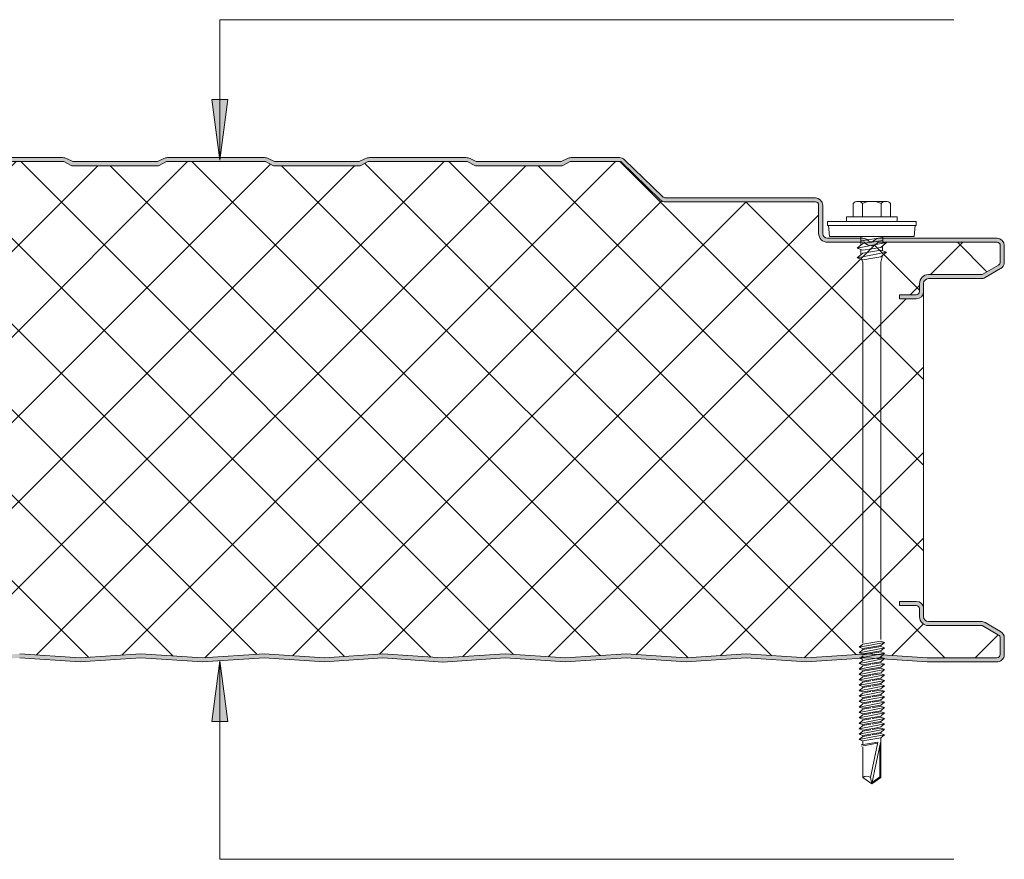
# Model space of a CAD drawing. Header units: millimetres. Extents: x 5866 to 14079, y -1721 to 5266.
# Tile 9 of 13: x 6762 to 7006, y 4471 to 4679. Entities that reach past the tile are written whole.
import ezdxf

# ---------------------------------------------------------------- set-up
doc = ezdxf.new("R2010")
doc.units = ezdxf.units.MM
doc.layers.add('A-DETL-GENF', color=92, linetype='Continuous', lineweight=13)
doc.layers.add('G-ANNO-TEXT', color=231, linetype='Continuous', lineweight=9)

# ---------------------------------------------------------------- blocks, each defined once
blk = doc.blocks.new('HFX 1000 - FINELINE - SATINLINE - HFX 1000 125mm - FINELINE - SATINLINE-4498401-JOINT 12')
at = {"layer": 'A-DETL-GENF'}
h = blk.add_hatch(color=256, dxfattribs=at)
h.paths.add_polyline_path([(619.08, -0.04), (634.65, 0.99), (649.66, 0), (664.01, 0.96), (678.97, -0.03), (694.37, 0.99), (709.28, -0.01), (724.37, 0.99), (739.15, 0), (754.09, 0.99), (769, -0.01), (784.37, 0.97), (799.37, -0.02), (814.93, 0.97), (829.67, 0), (844.01, 0.96), (858.87, -0.04), (874.37, 0.99), (889.28, -0.01), (904.37, 0.99), (919.19, 0), (934.09, 0.99), (949, -0.01), (964.09, 0.99), (979.2, 0), (996.6, 0.05), (997, 0.19), (997.27, 0.34), (997.57, 0.63), (997.87, 1.14), (997.95, 1.38), (998, 1.8), (998, 5.96), (997.94, 6.42), (997.76, 6.86), (997.48, 7.23), (997, 7.57), (993.22, 9.75), (992.72, 9.94), (992.32, 9.99), (978.89, 10.04), (978.6, 10.16), (978.35, 10.35), (978.16, 10.59), (978.03, 10.95), (978, 11.19), (978, 13.19), (977.94, 13.66), (977.76, 14.09), (977.48, 14.47), (977, 14.79), (976.67, 14.93), (975.92, 14.99), (972, 14.99), (972, 13.99), (976.41, 13.97), (976.65, 13.85), (976.77, 13.76), (976.9, 13.59), (976.98, 13.4), (977, 13.19), (977.03, 10.95), (977.08, 10.63), (977.3, 10.09), (977.65, 9.64), (978.1, 9.29), (978.63, 9.07), (979.2, 8.99), (992.54, 8.99), (996.77, 6.52), (996.9, 6.36), (996.98, 6.16), (997, 5.96), (996.98, 1.61), (996.8, 1.27), (996.49, 1.05), (996.12, 1), (978.63, 1.02), (964, 2), (948.86, 1), (934, 2), (919.14, 1), (904.28, 2), (889.28, 0.99), (874.28, 2), (858.87, 0.96), (844.01, 1.96), (829.57, 0.99), (814.57, 2), (799, 0.99), (784, 2), (768.86, 1), (754, 2), (739.14, 1), (724.28, 2), (709.28, 0.99), (694.28, 2), (678.87, 0.96), (664.01, 1.96), (649.57, 0.99), (634.57, 2), (619.08, 0.96), (604.14, 1.96), (589.7, 0.99), (574.7, 2), (559.14, 0.99), (544.14, 2), (529, 1), (514.14, 2), (499.28, 1), (484.42, 2), (469.42, 0.99), (454.42, 2), (438.94, 0.97), (424.14, 1.96), (409.35, 0.97), (394, 2), (379.14, 1), (364.28, 2), (349.28, 0.99), (334.28, 2), (318.87, 0.96), (304.01, 1.96), (289.57, 0.99), (274.57, 2), (259.08, 0.96), (244.14, 1.96), (229.7, 0.99), (214.7, 2), (199.14, 0.99), (184.14, 2), (169, 1), (154.14, 2), (139.28, 1), (124.42, 2), (109.42, 0.99), (94.42, 2), (78.94, 0.97), (64.14, 1.96), (48.97, 1), (34, 2), (19.11, 1), (1.59, 1.02), (1.4, 1.1), (1.23, 1.23), (1.11, 1.4), (1.03, 1.59), (1, 2), (1, 9.3), (0.93, 9.86), (0.71, 10.4), (0.22, 10.95), (-0.1, 11.2), (-0.63, 11.42), (-1.2, 11.5), (-20.41, 11.52), (-20.6, 11.6), (-20.77, 11.73), (-20.89, 11.9), (-20.97, 12.09), (-21, 12.3), (-20.97, 13.4), (-20.89, 13.6), (-20.77, 13.76), (-20.6, 13.89), (-20.41, 13.97), (-20.2, 14), (-16, 14), (-16, 15), (-20.2, 15), (-20.67, 14.93), (-21.1, 14.75), (-21.47, 14.47), (-21.76, 14.1), (-21.95, 13.6), (-22, 13.2), (-22, 12.3), (-21.94, 11.83), (-21.76, 11.4), (-21.38, 10.95), (-21.1, 10.74), (-20.67, 10.56), (-20.2, 10.5), (-0.89, 10.45), (-0.6, 10.33), (-0.35, 10.14), (-0.1, 9.75), (-0.04, 9.61), (0, 9.3), (0, 1.8), (0.06, 1.33), (0.36, 0.75), (0.53, 0.52), (1, 0.2), (1.33, 0.06), (1.8, 0), (19.14, 0), (34.38, 0.97), (49.35, -0.03), (64.14, 0.96), (79.1, -0.03), (94.51, 0.99), (109.42, -0.01), (124.51, 0.99), (139.29, 0), (154.23, 0.99), (169.16, -0.01), (184.51, 0.97), (199.51, -0.02), (215.07, 0.97), (229.81, 0), (244.16, 0.96), (259.08, -0.04), (274.65, 0.99), (289.58, -0.01), (304.14, 0.95), (318.88, -0.04), (334.37, 0.99), (349.37, 0), (364.37, 0.99), (379.24, 0.01), (394, 1), (409.35, -0.03), (424.14, 0.96), (439.01, -0.04), (454.51, 0.99), (469.44, -0.01), (484.51, 0.99), (499.37, 0.01), (514.35, 0.98), (529.24, 0), (544.51, 0.97), (559.42, -0.03), (574.79, 0.99), (589.71, -0.01), (604.16, 0.96), (616.93, 0.1)])
h.paths.add_polyline_path([(972, 90), (976.2, 90), (976.67, 90.06), (977.1, 90.24), (977.48, 90.52), (977.76, 90.9), (977.94, 91.33), (978, 91.8), (978.04, 94.11), (978.16, 94.4), (978.35, 94.64), (978.63, 94.85), (978.89, 94.95), (979.2, 95), (992.72, 95.05), (992.79, 95.06), (993.22, 95.24), (997.1, 97.48), (997.48, 97.76), (997.76, 98.13), (997.94, 98.57), (998, 99.03), (997.95, 103.6), (997.9, 103.76), (997.76, 104.1), (997.48, 104.47), (997, 104.8), (996.6, 104.94), (996.04, 105), (966.7, 104.96), (966.36, 104.86), (965.76, 104.47), (965.54, 104.29), (965.38, 104.2), (965.15, 104.14), (964.92, 104.13), (964.69, 104.18), (964.28, 104.41), (964, 104.66), (963.68, 104.84), (963.32, 104.96), (962.95, 105), (953.89, 105.04), (953.6, 105.16), (953.35, 105.35), (953.1, 105.74), (953.04, 105.88), (953, 106.2), (953, 113.2), (952.94, 113.66), (952.65, 114.24), (952.48, 114.47), (952, 114.8), (951.67, 114.93), (951.2, 115), (913.85, 115.03), (913.56, 115.15), (913.07, 115.58), (903.92, 124.48), (903.55, 124.76), (902.99, 124.95), (902.66, 125), (890.66, 125), (890.18, 124.94), (889.72, 124.77), (888.16, 124), (867.16, 124), (865.61, 124.77), (865.15, 124.94), (864.67, 125), (840.4, 124.97), (840.18, 124.94), (839.72, 124.77), (838.16, 124), (817.08, 124.04), (815.61, 124.77), (815.15, 124.94), (814.67, 125), (790.4, 124.97), (790.18, 124.94), (789.72, 124.77), (788.16, 124), (767.16, 124), (765.61, 124.77), (765.15, 124.94), (764.67, 125), (740.4, 124.97), (740.18, 124.94), (739.72, 124.77), (738.16, 124), (717.12, 124.02), (715.61, 124.77), (715.15, 124.94), (714.67, 125), (690.4, 124.97), (690.18, 124.94), (689.72, 124.77), (688.16, 124), (667.08, 124.04), (665.61, 124.77), (665.15, 124.94), (664.67, 125), (640.4, 124.97), (640.18, 124.94), (639.72, 124.77), (638.16, 124), (617.16, 124), (615.61, 124.77), (615.15, 124.94), (614.67, 125), (590.4, 124.97), (590.18, 124.94), (589.7, 124.76), (588.16, 124), (567.16, 124), (565.61, 124.77), (565.15, 124.94), (564.67, 125), (540.4, 124.97), (540.18, 124.94), (539.72, 124.77), (538.16, 124), (517.16, 124), (515.61, 124.77), (515.15, 124.94), (514.67, 125), (490.4, 124.97), (490.18, 124.94), (489.72, 124.77), (488.16, 124), (467.16, 124), (465.61, 124.77), (464.93, 124.97), (464.67, 125), (440.66, 125), (440.18, 124.94), (439.72, 124.77), (438.16, 124), (417.16, 124), (415.61, 124.77), (414.93, 124.97), (414.67, 125), (390.66, 125), (390.18, 124.94), (389.72, 124.77), (388.16, 124), (367.08, 124.04), (365.61, 124.77), (364.93, 124.97), (364.67, 125), (340.66, 125), (340.18, 124.94), (339.72, 124.77), (338.16, 124), (317.16, 124), (315.61, 124.77), (314.93, 124.97), (314.67, 125), (290.66, 125), (290.18, 124.94), (289.57, 124.7), (288.16, 124), (267.16, 124), (265.61, 124.77), (264.93, 124.97), (264.67, 125), (240.66, 125), (240.18, 124.94), (239.72, 124.77), (238.16, 124), (217.16, 124), (215.61, 124.77), (214.93, 124.97), (214.67, 125), (190.66, 125), (190.18, 124.94), (189.72, 124.77), (188.16, 124), (167.16, 124), (165.61, 124.77), (164.93, 124.97), (164.67, 125), (140.66, 125), (140.18, 124.94), (139.72, 124.77), (138.16, 124), (117.12, 124.02), (115.61, 124.77), (114.93, 124.97), (114.67, 125), (90.66, 125), (90.18, 124.94), (89.72, 124.77), (88.16, 124), (67.16, 124), (65.61, 124.77), (64.93, 124.97), (64.67, 125), (40.66, 125), (40.18, 124.94), (39.72, 124.77), (38.16, 124), (17.16, 124), (15.59, 124.78), (14.93, 124.97), (14.67, 125), (-9.6, 124.97), (-9.82, 124.94), (-10.28, 124.77), (-11.84, 124), (-32.84, 124), (-34.39, 124.77), (-35.07, 124.97), (-35.33, 125), (-47.66, 124.95), (-47.79, 124.94), (-48.22, 124.76), (-48.59, 124.48), (-55.75, 117.45), (-55.95, 116.91), (-55.99, 116.74), (-55.95, 116.25), (-55.88, 115.99), (-55.7, 115.66), (-55.44, 115.38), (-55.13, 115.17), (-54.67, 115.03), (-54.4, 115), (-26.2, 114.95), (-0.57, 107.09), (-0.33, 106.89), (-0.15, 106.65), (-0.04, 106.37), (0, 106.06), (-0.04, 95.88), (-0.16, 95.6), (-0.35, 95.35), (-0.63, 95.14), (-0.89, 95.04), (-1.2, 95), (-20.41, 94.97), (-20.67, 94.93), (-21.1, 94.75), (-21.47, 94.47), (-21.76, 94.1), (-21.95, 93.6), (-22, 93.2), (-22, 91.8), (-21.92, 91.27), (-21.76, 90.9), (-21.47, 90.52), (-21.1, 90.24), (-20.67, 90.06), (-20.2, 90), (-16, 90), (-16, 91), (-20.41, 91.02), (-20.67, 91.15), (-20.8, 91.27), (-20.89, 91.4), (-20.97, 91.59), (-21, 91.8), (-20.97, 93.4), (-20.89, 93.6), (-20.77, 93.76), (-20.6, 93.89), (-20.41, 93.97), (-20.2, 94), (-1.2, 94), (-0.63, 94.07), (-0.1, 94.29), (0.36, 94.64), (0.71, 95.1), (0.93, 95.63), (1, 96.2), (1, 106.06), (0.93, 106.62), (0.72, 107.14), (0.39, 107.59), (-0.05, 107.94), (-0.56, 108.17), (-26.2, 116), (-54.54, 116.01), (-54.82, 116.17), (-54.95, 116.37), (-54.99, 116.67), (-54.88, 116.94), (-54.67, 117.17), (-47.66, 124), (-35.07, 124), (-33.07, 123), (-11.6, 123), (-9.6, 124), (14.93, 124), (16.93, 123), (38.4, 123), (40.4, 124), (64.93, 124), (66.93, 123), (88.4, 123), (90.4, 124), (114.93, 124), (116.93, 123), (138.4, 123), (140.4, 124), (164.93, 124), (166.93, 123), (188.4, 123), (190.4, 124), (214.93, 124), (216.93, 123), (238.4, 123), (240.4, 124), (264.93, 124), (266.93, 123), (288.4, 123), (290.4, 124), (314.93, 124), (316.93, 123), (338.4, 123), (340.4, 124), (364.93, 124), (366.93, 123), (388.4, 123), (390.4, 124), (414.93, 124), (416.93, 123), (438.4, 123), (440.4, 124), (464.93, 124), (466.93, 123), (488.4, 123), (490.4, 124), (514.93, 124), (516.93, 123), (538.4, 123), (540.4, 124), (564.93, 124), (566.93, 123), (588.4, 123), (590.4, 124), (614.93, 124), (616.93, 123), (638.4, 123), (640.4, 124), (664.93, 124), (666.93, 123), (688.4, 123), (690.4, 124), (714.93, 124), (716.93, 123), (738.4, 123), (740.4, 124), (764.93, 124), (766.93, 123), (788.4, 123), (790.4, 124), (814.93, 124), (816.93, 123), (838.4, 123), (840.4, 124), (864.93, 124), (866.93, 123), (888.4, 123), (890.4, 124), (902.99, 124), (912.62, 114.62), (913.07, 114.28), (913.59, 114.07), (914.15, 114), (951.41, 113.97), (951.6, 113.89), (951.77, 113.76), (951.9, 113.6), (951.98, 113.4), (952, 113.2), (952, 106.2), (952.08, 105.63), (952.3, 105.1), (952.65, 104.64), (953.1, 104.29), (953.63, 104.07), (954.2, 104), (963.35, 104), (963.67, 103.63), (964.07, 103.36), (964.52, 103.19), (965, 103.13), (965.48, 103.19), (965.93, 103.36), (966.33, 103.63), (966.65, 104), (996.41, 103.97), (996.6, 103.89), (996.77, 103.76), (996.9, 103.6), (996.98, 103.4), (997, 103.2), (996.98, 98.83), (996.9, 98.63), (996.77, 98.47), (996.6, 98.34), (992.54, 96), (979.2, 96), (978.63, 95.92), (978.1, 95.7), (977.65, 95.35), (977.3, 94.9), (977.08, 94.36), (977, 93.8), (976.98, 91.59), (976.8, 91.27), (976.77, 91.23), (976.6, 91.1), (976.41, 91.02), (976.2, 91), (972, 91)])
h = blk.add_hatch(dxfattribs=at)
h.set_pattern_fill('FP_4', color=256, style=0, pattern_type=2)
h.set_pattern_definition([(45, (-6008.332, -4519.78), (-10.606602, 10.606602), []), (135, (-6008.332, -4519.78), (-10.606602, -10.606602), [])])
h.paths.add_polyline_path([(619.08, 0.96), (634.57, 2), (649.57, 0.99), (664.01, 1.96), (678.87, 0.96), (694.28, 2), (709.28, 0.99), (724.28, 2), (739.14, 1), (754, 2), (769, 0.99), (784, 2), (799.28, 0.97), (814.57, 2), (829.57, 0.99), (844.01, 1.96), (858.87, 0.96), (874.28, 2), (889.28, 0.99), (904.28, 2), (919.14, 1), (934, 2), (949, 0.99), (964, 2), (978.9, 1), (996.49, 1.05), (996.8, 1.27), (996.91, 1.43), (997, 1.8), (996.98, 6.16), (996.9, 6.36), (996.77, 6.52), (996.6, 6.65), (992.54, 8.99), (979.2, 8.99), (978.63, 9.07), (978.1, 9.29), (977.65, 9.64), (977.3, 10.09), (977.08, 10.63), (977, 11.19), (976.98, 13.4), (976.9, 13.59), (976.77, 13.76), (976.6, 13.89), (976.41, 13.97), (976.2, 13.99), (972, 13.99), (972, 14.99), (976.2, 14.99), (976.67, 14.93), (977.1, 14.75), (977.48, 14.47), (977.76, 14.09), (977.94, 13.66), (978, 13.19), (978, 91.8), (977.92, 91.27), (977.76, 90.9), (977.48, 90.52), (977.1, 90.24), (976.67, 90.06), (976.2, 90), (972, 90), (972, 91), (976.41, 91.02), (976.6, 91.1), (976.8, 91.27), (976.9, 91.4), (976.98, 91.59), (977, 91.8), (977, 93.8), (977.08, 94.36), (977.3, 94.9), (977.65, 95.35), (978.1, 95.7), (978.63, 95.92), (979.2, 96), (992.54, 96), (996.77, 98.47), (996.9, 98.63), (996.98, 98.83), (997, 99.03), (996.98, 103.4), (996.9, 103.6), (996.77, 103.76), (996.6, 103.89), (996.41, 103.97), (996.2, 104), (966.65, 104), (966.33, 103.63), (965.93, 103.36), (965.48, 103.19), (965, 103.13), (964.52, 103.19), (964.07, 103.36), (963.67, 103.63), (963.35, 104), (954.2, 104), (953.63, 104.07), (953.1, 104.29), (952.63, 104.66), (952.3, 105.1), (952.08, 105.63), (952, 106.2), (951.98, 113.4), (951.9, 113.6), (951.77, 113.76), (951.6, 113.89), (951.41, 113.97), (951.2, 114), (914.15, 114), (913.59, 114.07), (913.07, 114.28), (912.62, 114.62), (902.99, 124), (890.4, 124), (888.4, 123), (866.93, 123), (864.93, 124), (840.4, 124), (838.4, 123), (816.93, 123), (814.93, 124), (790.4, 124), (788.4, 123), (766.93, 123), (764.93, 124), (740.4, 124), (738.4, 123), (716.93, 123), (714.93, 124), (690.4, 124), (688.4, 123), (666.93, 123), (664.93, 124), (640.4, 124), (638.4, 123), (616.93, 123), (614.93, 124), (590.4, 124), (588.4, 123), (566.93, 123), (564.93, 124), (540.4, 124), (538.4, 123), (516.93, 123), (514.93, 124), (490.4, 124), (488.4, 123), (466.93, 123), (464.93, 124), (440.4, 124), (438.4, 123), (416.93, 123), (414.93, 124), (390.4, 124), (388.4, 123), (366.93, 123), (364.93, 124), (340.4, 124), (338.4, 123), (316.93, 123), (314.93, 124), (290.4, 124), (288.4, 123), (266.93, 123), (264.93, 124), (240.4, 124), (238.4, 123), (216.93, 123), (214.93, 124), (190.4, 124), (188.4, 123), (166.93, 123), (164.93, 124), (140.4, 124), (138.4, 123), (116.93, 123), (114.93, 124), (90.4, 124), (88.4, 123), (66.93, 123), (64.93, 124), (40.4, 124), (38.4, 123), (16.93, 123), (14.93, 124), (-9.6, 124), (-11.6, 123), (-33.07, 123), (-35.07, 124), (-47.66, 124), (-54.91, 116.91), (-54.97, 116.79), (-54.95, 116.37), (-54.79, 116.14), (-54.54, 116.01), (-54.4, 116), (-26.2, 116), (-0.56, 108.17), (-0.05, 107.94), (0.39, 107.59), (0.72, 107.14), (0.93, 106.62), (1, 106.06), (1, 96.2), (0.93, 95.63), (0.71, 95.1), (0.36, 94.64), (-0.1, 94.29), (-0.63, 94.07), (-1.2, 94), (-20.41, 93.97), (-20.6, 93.89), (-20.77, 93.76), (-20.89, 93.6), (-20.97, 93.4), (-21, 93.2), (-20.97, 91.59), (-20.8, 91.27), (-20.77, 91.23), (-20.6, 91.1), (-20.41, 91.02), (-20.2, 91), (-16, 91), (-16, 90), (-20.2, 90), (-20.67, 90.06), (-21.1, 90.24), (-21.47, 90.52), (-21.76, 90.9), (-21.94, 91.33), (-22, 91.8), (-22, 13.2), (-21.94, 13.66), (-21.76, 14.1), (-21.47, 14.47), (-21.1, 14.75), (-20.67, 14.93), (-20.2, 15), (-16, 15), (-16, 14), (-20.41, 13.97), (-20.6, 13.89), (-20.77, 13.76), (-20.89, 13.6), (-20.97, 13.4), (-21, 13.2), (-20.97, 12.09), (-20.89, 11.9), (-20.77, 11.73), (-20.6, 11.6), (-20.41, 11.52), (-20.2, 11.5), (-1.2, 11.5), (-0.63, 11.42), (-0.1, 11.2), (0.36, 10.85), (0.71, 10.4), (0.93, 9.86), (1, 9.3), (1.03, 1.59), (1.11, 1.4), (1.23, 1.23), (1.4, 1.1), (1.59, 1.02), (1.8, 1), (19.11, 1), (34, 2), (49.35, 0.97), (64.14, 1.96), (79, 0.96), (94.42, 2), (109.42, 0.99), (124.42, 2), (139.28, 1), (154.14, 2), (169.14, 0.99), (184.14, 2), (199.42, 0.97), (214.7, 2), (229.7, 0.99), (244.14, 1.96), (259.08, 0.96), (274.57, 2), (289.57, 0.99), (304.01, 1.96), (318.87, 0.96), (334.28, 2), (349.28, 0.99), (364.28, 2), (379.14, 1), (394, 2), (409.35, 0.97), (424.14, 1.96), (439, 0.96), (454.42, 2), (469.42, 0.99), (484.42, 2), (499.28, 1), (514.14, 2), (529.14, 0.99), (544.14, 2), (559.42, 0.97), (574.7, 2), (589.7, 0.99), (604.14, 1.96)])
for p, q in [((764.67, 125), (740.66, 125)), ((767.16, 124), (765.61, 124.77)), ((789.72, 124.77), (788.16, 124)), ((814.67, 125), (790.66, 125)), ((817.16, 124), (815.61, 124.77)), ((839.72, 124.77), (838.16, 124)), ((864.67, 125), (840.66, 125)), ((867.16, 124), (865.61, 124.77)), ((889.72, 124.77), (888.16, 124)), ((902.66, 125), (890.66, 125)), ((913.31, 115.34), (903.92, 124.48)), ((764.93, 124), (740.4, 124)), ((766.93, 123), (764.93, 124)), ((788.4, 123), (766.93, 123)), ((788.16, 124), (767.16, 124)), ((790.4, 124), (788.4, 123)), ((814.93, 124), (790.4, 124)), ((816.93, 123), (814.93, 124)), ((838.4, 123), (816.93, 123)), ((838.16, 124), (817.16, 124)), ((840.4, 124), (838.4, 123)), ((864.93, 124), (840.4, 124)), ((866.93, 123), (864.93, 124)), ((888.4, 123), (866.93, 123)), ((888.16, 124), (867.16, 124)), ((890.4, 124), (888.4, 123)), ((902.99, 124), (890.4, 124)), ((912.62, 114.62), (902.99, 124)), ((951.2, 115), (914.15, 115)), ((951.2, 114), (914.15, 114)), ((952, 106.2), (952, 113.2)), ((953, 106.2), (953, 113.2)), ((960.53, 113.62), (960.53, 110.29)), ((961.69, 114.14), (968.65, 114.14)), ((962.85, 113.62), (962.85, 110.29)), ((967.49, 113.62), (967.49, 110.29)), ((969.81, 113.62), (969.81, 110.29)), ((971.42, 110.29), (958.92, 110.29)), ((958.92, 110.29), (958.92, 109.14)), ((971.42, 109.14), (971.42, 110.29)), ((976.17, 109.14), (954.17, 109.14)), ((954.17, 109.14), (954.17, 108.14)), ((954.17, 108.14), (976.17, 108.14)), ((954.42, 108.14), (954.65, 105.45)), ((975.7, 105.45), (975.92, 108.14)), ((976.17, 108.14), (976.17, 109.14)), ((962.95, 105), (954.2, 105)), ((975.7, 105.45), (954.65, 105.45)), ((962.48, 105.45), (962.48, 103.32)), ((967.87, 105.19), (962.48, 104.36)), ((996.2, 105), (967.05, 105)), ((967.87, 105.45), (967.87, 103.75)), ((963.35, 104), (954.2, 104)), ((961.57, 102.52), (968.78, 103.93)), ((962.92, 103.7), (961.57, 102.52)), ((962.92, 102.06), (961.57, 102.52)), ((967.87, 104.46), (962.92, 103.7)), ((967.42, 102.75), (962.92, 102.06)), ((996.2, 104), (966.65, 104)), ((968.78, 103.93), (967.42, 102.75)), ((967.79, 103.06), (967.79, 101.89)), ((997, 99.03), (997, 103.2)), ((998, 99.03), (998, 103.2)), ((961.57, 100.15), (968.78, 101.55)), ((962.92, 101.33), (961.57, 100.15)), ((961.57, 100.15), (962.92, 99.68)), ((962.49, 102.21), (962.49, 100.95)), ((967.42, 102.02), (962.92, 101.33)), ((962.92, 99.68), (967.42, 100.37)), ((968.78, 101.55), (967.42, 102.02)), ((967.42, 100.37), (968.78, 101.55)), ((967.44, 99.1), (967.81, 100.71)), ((962.61, 99.79), (962.94, 99.06)), ((962.94, 99.06), (962.94, 4.69)), ((967.44, 5.52), (967.44, 99.1)), ((992.54, 96), (996.6, 98.34)), ((979.2, 96), (992.54, 96)), ((993.22, 95.24), (997.1, 97.48)), ((977, 91.8), (977, 93.8)), ((978, 91.8), (978, 93.8)), ((979.2, 95), (992.32, 95)), ((972, 90), (972, 91)), ((972, 91), (976.2, 91)), ((978, 13.19), (978, 91.8)), ((976.2, 90), (972, 90)), ((972, 13.99), (972, 14.99)), ((972, 14.99), (976.2, 14.99)), ((976.2, 13.99), (972, 13.99)), ((977, 11.19), (977, 13.19)), ((978, 11.19), (978, 13.19)), ((992.32, 9.99), (979.2, 9.99)), ((992.54, 8.99), (979.2, 8.99)), ((996.6, 6.65), (992.54, 8.99)), ((997.1, 7.51), (993.22, 9.75)), ((962.92, 4.39), (967.42, 5.14)), ((968.32, 4.83), (967.42, 5.14)), ((997, 1.8), (997, 5.96)), ((998, 1.8), (998, 5.96)), ((962.03, 3.61), (968.32, 4.83)), ((962.92, 4.39), (962.03, 3.61)), ((962.03, 3.61), (962.92, 3.3)), ((962.03, 2.26), (968.32, 3.48)), ((962.92, 3.04), (962.03, 2.26)), ((962.92, 3.3), (967.42, 4.05)), ((967.42, 3.79), (962.92, 3.04)), ((967.42, 2.7), (962.92, 1.95)), ((967.42, 2.45), (962.92, 1.7)), ((968.32, 4.83), (967.42, 4.05)), ((968.32, 3.48), (967.42, 3.79)), ((968.32, 3.48), (967.42, 2.7)), ((968.32, 2.14), (967.42, 2.45)), ((754, 2), (769, 0.99)), ((754, 1), (769, -0.01)), ((769, 0.99), (784, 2)), ((769, -0.01), (784, 1)), ((784, 2), (799.28, 0.97)), ((784, 1), (799.28, -0.03)), ((799.28, 0.97), (814.57, 2)), ((799.28, -0.03), (814.57, 1)), ((814.57, 2), (829.57, 0.99)), ((814.57, 1), (829.57, -0.01)), ((829.57, 0.99), (844.01, 1.96)), ((829.57, -0.01), (844.01, 0.96)), ((844.01, 1.96), (858.87, 0.96)), ((844.01, 0.96), (858.87, -0.04)), ((858.87, 0.96), (874.28, 2)), ((858.87, -0.04), (874.28, 1)), ((874.28, 2), (889.28, 0.99)), ((874.28, 1), (889.28, -0.01)), ((889.28, 0.99), (904.28, 2)), ((889.28, -0.01), (904.28, 1)), ((904.28, 2), (919.14, 1)), ((904.28, 1), (919.14, 0)), ((919.14, 1), (934, 2)), ((919.14, 0), (934, 1)), ((934, 2), (949, 0.99)), ((934, 1), (949, -0.01)), ((949, 0.99), (964, 2)), ((949, -0.01), (964, 1)), ((962.03, 2.26), (962.92, 1.95)), ((962.03, 0.91), (963.13, 1.13)), ((962.03, 0.91), (962.92, 0.61)), ((962.92, 0.35), (962.03, -0.43)), ((964.27, 0), (962.03, -0.43)), ((962.42, 0.99), (963.01, 1.45)), ((962.92, 0.35), (963.78, 0.49)), ((962.94, 1.09), (968.32, 2.14)), ((963.78, 0.49), (967.42, 1.1)), ((964, 2), (978.9, 1)), ((964, 1), (978.86, 0)), ((968.32, 0.79), (964.27, 0)), ((964.73, -0.44), (967.42, 0.01)), ((968.32, 0.79), (967.2, 1.18)), ((968.32, 2.14), (967.26, 1.07)), ((968.32, 0.79), (967.42, 0.01)), ((978.86, 0), (996.07, 0)), ((978.9, 1), (996.12, 1)), ((962.03, -0.43), (962.92, -0.74)), ((962.92, -1), (962.03, -1.78)), ((962.03, -1.78), (965.42, -1.12)), ((962.03, -1.78), (962.92, -2.09)), ((962.03, -3.13), (966.56, -2.24)), ((962.92, -2.34), (962.03, -3.13)), ((962.92, -0.74), (964.73, -0.44)), ((964.95, -0.66), (962.92, -1)), ((965.9, -1.59), (962.92, -2.09)), ((966.12, -1.81), (962.92, -2.34)), ((967.42, -0.25), (965.27, -0.61)), ((965.42, -1.12), (968.32, -0.56)), ((967.42, -1.34), (965.9, -1.59)), ((967.42, -1.59), (966.12, -1.81)), ((966.56, -2.24), (968.32, -1.9)), ((968.32, -1.9), (967.39, -2.69)), ((968.32, -0.56), (967.42, -0.25)), ((968.32, -0.56), (967.42, -1.34)), ((968.32, -1.9), (967.42, -1.59)), ((962.03, -3.13), (962.92, -3.43)), ((962.92, -3.69), (962.03, -4.47)), ((962.03, -4.47), (965.42, -3.81)), ((962.03, -4.47), (962.92, -4.78)), ((962.92, -3.43), (967.07, -2.74)), ((964.95, -3.35), (962.92, -3.69)), ((965.9, -4.28), (962.92, -4.78)), ((964.95, -4.71), (962.92, -5.04)), ((967.42, -2.94), (965.27, -3.3)), ((967.42, -4.29), (965.27, -4.65)), ((965.42, -3.81), (968.32, -3.25)), ((965.42, -5.17), (968.32, -4.6)), ((967.42, -4.03), (965.9, -4.28)), ((968.32, -3.25), (967.42, -2.94)), ((968.32, -3.25), (967.42, -4.03)), ((968.32, -4.6), (967.42, -4.29)), ((968.32, -4.6), (967.42, -5.38)), ((962.92, -5.04), (962.03, -5.82)), ((962.03, -5.82), (965.42, -5.17)), ((962.03, -5.82), (962.92, -6.13)), ((962.92, -6.38), (962.03, -7.17)), ((962.03, -7.17), (965.42, -6.51)), ((962.03, -7.17), (962.92, -7.47)), ((965.9, -5.64), (962.92, -6.13)), ((964.95, -6.05), (962.92, -6.38)), ((965.9, -6.98), (962.92, -7.47)), ((967.42, -5.63), (965.27, -5.99)), ((967.42, -6.98), (965.27, -7.34)), ((965.42, -6.51), (968.32, -5.94)), ((965.42, -7.85), (968.32, -7.29)), ((967.42, -5.38), (965.9, -5.64)), ((967.42, -6.72), (965.9, -6.98)), ((968.32, -5.94), (967.42, -5.63)), ((968.32, -5.94), (967.42, -6.72)), ((968.32, -7.29), (967.42, -6.98)), ((968.32, -7.29), (967.42, -8.07)), ((962.92, -7.73), (962.03, -8.51)), ((962.03, -8.51), (965.42, -7.85)), ((962.03, -8.51), (962.92, -8.82)), ((962.92, -9.08), (962.03, -9.86)), ((962.03, -9.86), (965.42, -9.2)), ((964.95, -7.39), (962.92, -7.73)), ((965.9, -8.32), (962.92, -8.82)), ((964.95, -8.74), (962.92, -9.08)), ((965.9, -9.67), (962.92, -10.17)), ((967.42, -8.33), (965.27, -8.69)), ((967.42, -9.67), (965.27, -10.03)), ((965.42, -9.2), (968.32, -8.64)), ((967.42, -8.07), (965.9, -8.32)), ((967.42, -9.42), (965.9, -9.67)), ((968.32, -8.64), (967.42, -8.33)), ((968.32, -8.64), (967.42, -9.42)), ((968.32, -9.98), (967.42, -9.67)), ((962.03, -9.86), (962.92, -10.17)), ((962.92, -10.42), (962.03, -11.21)), ((962.03, -11.21), (965.42, -10.55)), ((962.03, -11.21), (962.92, -11.51)), ((962.92, -11.77), (962.03, -12.55)), ((962.03, -12.55), (965.42, -11.89)), ((964.95, -10.09), (962.92, -10.42)), ((965.9, -11.02), (962.92, -11.51)), ((964.95, -11.43), (962.92, -11.77)), ((967.42, -11.02), (965.27, -11.38)), ((965.42, -10.55), (968.32, -9.98)), ((965.42, -11.89), (968.32, -11.33)), ((967.42, -10.76), (965.9, -11.02)), ((967.42, -12.11), (965.9, -12.36)), ((968.32, -9.98), (967.42, -10.76)), ((968.32, -11.33), (967.42, -11.02)), ((968.32, -11.33), (967.42, -12.11)), ((962.03, -12.55), (962.92, -12.86)), ((962.92, -13.12), (962.03, -13.9)), ((962.03, -13.9), (965.42, -13.24)), ((962.03, -13.9), (962.92, -14.21)), ((962.92, -14.46), (962.03, -15.25)), ((962.03, -15.25), (965.42, -14.59)), ((965.9, -12.36), (962.92, -12.86)), ((964.95, -12.78), (962.92, -13.12)), ((965.9, -13.71), (962.92, -14.21)), ((964.95, -14.13), (962.92, -14.46)), ((967.42, -12.37), (965.27, -12.73)), ((967.42, -13.71), (965.27, -14.07)), ((965.42, -13.24), (968.32, -12.68)), ((965.42, -14.59), (968.32, -14.02)), ((967.42, -13.46), (965.9, -13.71)), ((968.32, -12.68), (967.42, -12.37)), ((968.32, -12.68), (967.42, -13.46)), ((968.32, -14.02), (967.42, -13.71)), ((968.32, -14.02), (967.42, -14.8)), ((962.03, -15.25), (962.92, -15.55)), ((962.92, -15.81), (962.03, -16.59)), ((962.03, -16.59), (965.42, -15.93)), ((962.03, -16.59), (962.92, -16.9)), ((965.9, -15.06), (962.92, -15.55)), ((964.95, -15.47), (962.92, -15.81)), ((965.9, -16.4), (962.92, -16.9)), ((964.95, -16.82), (962.92, -17.16)), ((967.42, -15.06), (965.27, -15.42)), ((967.42, -16.41), (965.27, -16.77)), ((965.42, -15.93), (968.32, -15.37)), ((965.42, -17.28), (968.32, -16.72)), ((967.42, -14.8), (965.9, -15.06)), ((967.42, -16.15), (965.9, -16.4)), ((968.32, -15.37), (967.42, -15.06)), ((968.32, -15.37), (967.42, -16.15)), ((968.32, -16.72), (967.42, -16.41)), ((968.32, -16.72), (967.42, -17.5)), ((962.92, -17.16), (962.03, -17.94)), ((962.03, -17.94), (965.42, -17.28)), ((962.03, -17.94), (962.92, -18.25)), ((962.92, -18.5), (962.03, -19.29)), ((962.03, -19.29), (965.42, -18.63)), ((962.03, -19.29), (962.92, -19.6)), ((965.9, -17.75), (962.92, -18.25)), ((964.95, -18.17), (962.92, -18.5)), ((965.9, -19.1), (962.92, -19.6)), ((967.42, -17.75), (965.27, -18.11)), ((965.42, -18.63), (968.32, -18.06)), ((967.42, -17.5), (965.9, -17.75)), ((967.42, -18.84), (965.9, -19.1)), ((968.32, -18.06), (967.42, -17.75)), ((968.32, -18.06), (967.42, -18.84)), ((967.42, -28.68), (967.42, -18.84)), ((966.66, -19.87), (962.53, -20.59)), ((962.6, -20.91), (966.61, -20.13)), ((962.92, -19.6), (962.92, -20.52)), ((962.92, -21.12), (962.92, -28.68)), ((964.83, -28.68), (966.66, -19.87)), ((967.3, -20), (965.17, -30.25)), ((967.16, -20.69), (967.16, -28.54)), ((962.92, -28.68), (965.17, -30.25)), ((965.17, -30.25), (964.83, -28.68)), ((965.17, -30.25), (967.42, -28.68)), ((967.16, -28.54), (965.25, -29.88))]:
    blk.add_line(p, q, dxfattribs=at)
for centre, radius, start, end in [((764.67, 122.9), 2.1, 63.4349, 90), ((790.66, 122.9), 2.1, 90, 116.5651), ((814.67, 122.9), 2.1, 63.4349, 90), ((840.66, 122.9), 2.1, 90, 116.5651), ((864.67, 122.9), 2.1, 63.4349, 90), ((890.66, 122.9), 2.1, 90, 116.5651), ((902.66, 123.2), 1.8, 45.7585, 90), ((914.15, 116.2), 1.2, 225.7585, 270), ((951.2, 113.2), 1.8, 0, 90), ((914.15, 116.2), 2.2, 225.7585, 270), ((951.2, 113.2), 0.8, 360, 90), ((961.69, 112.6), 1.54, 41.3319, 138.6681), ((965.17, 108.75), 5.39, 64.5175, 115.4825), ((968.65, 112.6), 1.54, 41.3319, 138.6681), ((954.2, 106.2), 2.2, 180, 270), ((954.2, 106.2), 1.2, 180, 270), ((962.95, 103.2), 1.8, 42.5365, 90), ((967.05, 103.2), 1.8, 90, 135.2599), ((996.2, 103.2), 1.8, 0, 90), ((965, 105.13), 2, 214.5, 325.5), ((965, 105.13), 1, 224.7568, 319.1779), ((996.2, 103.2), 0.8, 360, 90), ((996.2, 99.03), 0.8, 300, 0), ((996.2, 99.03), 1.8, 300, 0), ((979.2, 93.8), 2.2, 90, 180), ((992.32, 96.8), 1.8, 270, 300), ((979.2, 93.8), 1.2, 90, 180), ((976.2, 91.8), 1.8, 270, 360), ((976.2, 91.8), 0.8, 270, 360), ((976.2, 13.19), 1.8, 0, 90), ((976.2, 13.19), 0.8, 360, 90), ((979.2, 11.19), 2.2, 180, 270), ((979.2, 11.19), 1.2, 180, 270), ((992.32, 8.19), 1.8, 60, 90), ((996.2, 5.96), 1.8, 0, 60), ((996.2, 5.96), 0.8, 0, 60), ((996.2, 1.8), 1.8, 265.8468, 0), ((996.2, 1.8), 0.8, 263.7686, 360), ((963.88, -29.71), 1.41, 47.2756, 132.7244)]:
    blk.add_arc(centre, radius, start, end, dxfattribs=at)

msp = doc.modelspace()

# ---------------------------------------------------------------- hatches: boundary and pattern name
at = {"layer": 'G-ANNO-TEXT'}
for points in [[(6811.93, 4644.18), (6813.91, 4659.18), (6809.96, 4659.18)], [(6811.93, 4520.02), (6809.96, 4505.02), (6813.91, 4505.02)]]:
    msp.add_hatch(color=7, dxfattribs=at).paths.add_polyline_path(points)

# ---------------------------------------------------------------- linework, layer by layer
at = {"layer": 'G-ANNO-TEXT', "color": 7}
for p, q in [((6811.93, 4678.97), (6993.83, 4678.97)), ((6811.93, 4644.18), (6811.93, 4678.97)), ((6813.91, 4659.18), (6809.96, 4659.18)), ((6809.96, 4659.18), (6811.93, 4644.18)), ((6811.93, 4644.18), (6813.91, 4659.18)), ((6811.93, 4520.02), (6809.96, 4505.02)), ((6813.91, 4505.02), (6811.93, 4520.02)), ((6811.93, 4520.02), (6811.93, 4470.83)), ((6809.96, 4505.02), (6813.91, 4505.02)), ((6811.93, 4470.83), (6993.83, 4470.83))]:
    msp.add_line(p, q, dxfattribs=at)

# ---------------------------------------------------------------- block references
at = {"layer": 'A-DETL-GENF'}
msp.add_blockref('HFX 1000 - FINELINE - SATINLINE - HFX 1000 125mm - FINELINE - SATINLINE-4498401-JOINT 12', (6008.33, 4519.78), dxfattribs=at)

doc.saveas('drawing.dxf')
